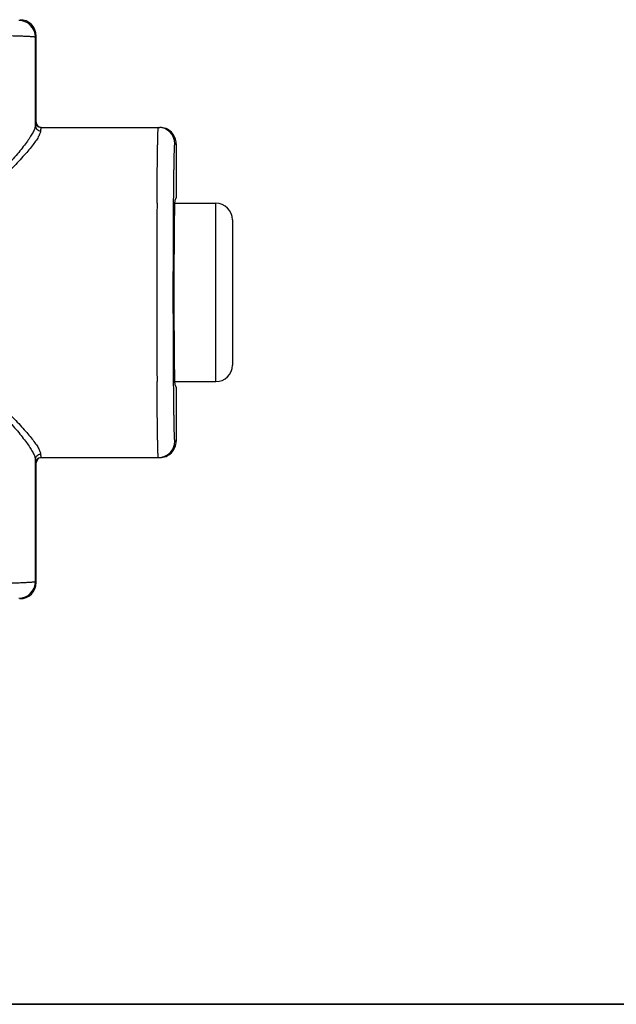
# Model space of a CAD drawing. Header units: millimetres. Extents: x 1279 to 58476, y -6899 to 74987.
# Tile 138 of 157: x 35527 to 35617, y -3709 to -3560. Entities that reach past the tile are written whole.
import ezdxf

# ---------------------------------------------------------------- set-up
doc = ezdxf.new("R2010")
doc.units = ezdxf.units.MM
doc.layers.add('UT_SCHÉMA_PŘÍVOD', color=10, linetype='Continuous', lineweight=35)

msp = doc.modelspace()

# ---------------------------------------------------------------- linework, layer by layer
at = {"color": 0, "linetype": 'Continuous'}
for p, q in [((35529.25805052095, -3562.661774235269), (35529.38034890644, -3562.539475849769)), ((35529.38034890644, -3575.539510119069), (35529.38034890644, -3562.539475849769)), ((35529.38034890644, -3575.539510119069), (35529.27565012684, -3575.539510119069)), ((35530.07563916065, -3576.339510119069), (35548.08021182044, -3576.339510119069)), ((35550.37062614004, -3578.839510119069), (35550.58034890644, -3578.839510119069)), ((35550.58034890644, -3578.839510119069), (35550.58034890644, -3586.990408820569)), ((35550.18604709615, -3587.353774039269), (35550.18617615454, -3587.338257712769)), ((35550.33222819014, -3587.839510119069), (35556.58034890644, -3587.839510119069)), ((35550.58034890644, -3586.990408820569), (35550.37090030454, -3587.339510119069)), ((35556.58034890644, -3614.839510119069), (35556.58034890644, -3587.839510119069)), ((35559.08034890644, -3590.339510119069), (35559.08034890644, -3612.339510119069)), ((35550.33222819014, -3614.839510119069), (35556.58034890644, -3614.839510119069)), ((35550.18617578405, -3615.340718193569), (35550.18606961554, -3615.327955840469)), ((35550.37090030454, -3615.339510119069), (35550.58034890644, -3615.688611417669)), ((35550.58034890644, -3615.688611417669), (35550.58034890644, -3623.839510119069)), ((35550.58034890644, -3623.839510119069), (35550.37062614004, -3623.839510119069)), ((35530.07563916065, -3626.339510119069), (35548.08021182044, -3626.339510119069)), ((35529.27565012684, -3627.139510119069), (35529.38034890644, -3627.139510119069)), ((35529.38034890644, -3645.239544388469), (35529.38034890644, -3627.139510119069)), ((35529.38034890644, -3645.239544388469), (35529.26288080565, -3645.122076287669))]:
    msp.add_line(p, q, dxfattribs=at)
for centre, radius, start, end in [((35526.75797764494, -3562.661881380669), 2.5000766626, 0.002455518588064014, 89.9975444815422), ((35530.07568937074, -3575.539471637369), 0.8000428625, 180.0027559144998, 269.9964041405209), ((35547.87066510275, -3578.839461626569), 2.4999596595, 359.9988886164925, 89.99775130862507), ((37990.04112518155, -3601.339511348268), 2442.4059916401, 179.6832490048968, 180.3167504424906), ((35556.58034890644, -3590.339510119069), 2.5, 0, 90), ((35556.58034890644, -3612.339510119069), 2.5, 270, 0), ((35547.87066511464, -3623.839558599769), 2.4999596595, 270.0022484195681, 0.0011111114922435), ((35530.07568937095, -3627.139548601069), 0.8000428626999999, 90.00359587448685, 179.9972440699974), ((35526.76280792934, -3645.121969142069), 2.5000766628, 270.0024555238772, 359.9975444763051)]:
    msp.add_arc(centre, radius, start, end, dxfattribs=at)
for centre, major_axis, ratio, start_param, end_param in [((35526.88031463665, -3562.539544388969), (1.7678154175, 1.767815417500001), 0.9999725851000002, -0.7853844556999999, 0.7853844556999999), ((35530.18035987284, -3575.539510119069), (0.8000109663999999, 2.939192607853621e-16), 0.9999862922, -3.1415926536, -1.6591574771), ((35548.08021182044, -3578.839510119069), (2.500137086, 9.18535463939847e-16), 0.9999451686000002, 0, 1.5707963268), ((35550.37090030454, -3601.339510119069), (-5.143516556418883e-15, 14), 0.0104724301, 0, 3.1415926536), ((35548.08021182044, -3623.839510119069), (2.500137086, 9.18535463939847e-16), 0.9999451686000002, -1.5707963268, 0), ((35530.18035987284, -3627.139510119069), (-0.8000109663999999, -2.939192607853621e-16), 0.9999862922, -1.3953808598, 0), ((35526.88031463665, -3645.239475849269), (-1.767815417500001, 1.7678154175), 0.9999725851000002, -3.9269771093, -2.3562081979)]:
    msp.add_ellipse(centre, major_axis=major_axis, ratio=ratio, start_param=start_param, end_param=end_param, dxfattribs=at)
for points, knots in [([(35517.19691498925, -3562.349453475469), (35518.03026156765, -3562.353535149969), (35519.63742143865, -3562.363990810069), (35521.60249194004, -3562.384116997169), (35523.06956960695, -3562.404336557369), (35524.07343034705, -3562.420830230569), (35525.00306267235, -3562.438959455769), (35525.85235032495, -3562.458623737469), (35526.61576592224, -3562.479713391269), (35527.28838950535, -3562.502085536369), (35527.86592904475, -3562.525602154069), (35528.28602806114, -3562.546996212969), (35528.57182384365, -3562.565118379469), (35528.74778612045, -3562.578120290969), (35528.89758258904, -3562.591245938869), (35529.02142935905, -3562.604549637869), (35529.11801410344, -3562.617639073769), (35529.19021713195, -3562.631090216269), (35529.23237346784, -3562.642927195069), (35529.25630246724, -3562.654650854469), (35529.25805052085, -3562.661774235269)], [0, 0, 0, 0, 0.2070339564, 0.399280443, 0.4882140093, 0.5715399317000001, 0.648706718, 0.7192096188, 0.7825876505, 0.838436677, 0.88640295, 0.9261862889, 0.9429334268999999, 0.9575489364, 0.9700123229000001, 0.9803100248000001, 0.9884316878, 0.9943774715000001, 0.9981778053, 1, 1, 1, 1]), ([(35529.24826867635, -3576.075046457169), (35529.24891210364, -3574.953997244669), (35529.25165117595, -3570.482906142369), (35529.25508288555, -3566.011815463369), (35529.25805052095, -3562.661774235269)], [0, 0, 0, 0, 0.2507327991, 1, 1, 1, 1]), ([(35529.24826867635, -3576.075046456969), (35529.24667279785, -3576.142705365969), (35529.22607714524, -3576.289849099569), (35529.15868440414, -3576.521158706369), (35529.05418800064, -3576.779982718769), (35528.85628963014, -3577.182818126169), (35528.52082237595, -3577.743360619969), (35528.02006829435, -3578.473223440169), (35527.41291116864, -3579.281061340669), (35526.43857707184, -3580.493683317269), (35525.02123349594, -3582.118754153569), (35523.09111843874, -3584.137465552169), (35521.27755631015, -3585.829727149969), (35519.66037434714, -3587.142074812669), (35517.88242686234, -3588.401773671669), (35516.38656834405, -3589.173453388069), (35515.31870528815, -3589.484275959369)], [0, 0, 0, 0, 0.0102860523, 0.0224332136, 0.0365509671, 0.0526529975, 0.0906072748, 0.1356975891, 0.1871420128, 0.2441579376, 0.3720942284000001, 0.5147275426, 0.668499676, 0.748767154, 0.8309646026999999, 1, 1, 1, 1]), ([(35529.27565012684, -3575.539510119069), (35529.27474472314, -3575.539510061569), (35529.27321912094, -3575.543242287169), (35529.27190119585, -3575.548948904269), (35529.27018009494, -3575.559891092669), (35529.26772604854, -3575.582013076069), (35529.26477509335, -3575.620654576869), (35529.26147410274, -3575.679263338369), (35529.25812870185, -3575.754695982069), (35529.25477184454, -3575.846732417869), (35529.25141244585, -3575.955373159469), (35529.24932417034, -3576.033321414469), (35529.24826867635, -3576.075046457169)], [0, 0, 0, 0, 0.0050571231, 0.0172141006, 0.0370146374, 0.0645501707, 0.1429212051, 0.2523921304, 0.392925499, 0.5644591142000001, 0.7668706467, 1, 1, 1, 1]), ([(35529.24826867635, -3576.075046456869), (35529.24837915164, -3576.176983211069), (35529.29048911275, -3576.383708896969), (35529.46926263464, -3576.643874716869), (35529.73487983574, -3576.817694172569), (35529.94432910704, -3576.858332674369), (35530.04825771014, -3576.858440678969)], [0, 0, 0, 0, 0.2475716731, 0.4965809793, 0.7475907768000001, 1, 1, 1, 1]), ([(35530.04825771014, -3576.858440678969), (35530.04657229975, -3576.922843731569), (35530.02459580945, -3577.063626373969), (35529.95329450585, -3577.284558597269), (35529.84280269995, -3577.532607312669), (35529.63272434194, -3577.921168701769), (35529.27675193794, -3578.463000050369), (35528.74626786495, -3579.169627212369), (35528.10262230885, -3579.953909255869), (35527.06817706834, -3581.134881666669), (35525.56529236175, -3582.718218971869), (35523.52393429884, -3584.682331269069), (35521.61211983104, -3586.322882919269), (35519.91523839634, -3587.587618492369), (35518.05789411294, -3588.794635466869), (35516.51376335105, -3589.521360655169), (35515.42250802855, -3589.815119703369)], [0, 0, 0, 0, 0.0096943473, 0.0212695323, 0.0348612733, 0.0504944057, 0.0876942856, 0.1322698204, 0.1834165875, 0.2403221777, 0.3684829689, 0.5117645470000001, 0.6664475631, 0.7472266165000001, 0.8299481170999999, 1, 1, 1, 1]), ([(35530.07563916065, -3576.339510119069), (35530.07475042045, -3576.339510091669), (35530.07320211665, -3576.343093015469), (35530.07189634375, -3576.348664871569), (35530.07016707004, -3576.359250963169), (35530.06771757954, -3576.380698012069), (35530.06476307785, -3576.418133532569), (35530.06146367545, -3576.474930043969), (35530.05811760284, -3576.548022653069), (35530.05476096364, -3576.637205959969), (35530.05140147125, -3576.742477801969), (35530.04931320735, -3576.818009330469), (35530.04825771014, -3576.858440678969)], [0, 0, 0, 0, 0.0051219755, 0.0173042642, 0.0371181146, 0.064660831, 0.1430349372, 0.2524986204, 0.3930162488, 0.5645262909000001, 0.7669072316, 1, 1, 1, 1]), ([(35547.67245662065, -3587.837110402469), (35547.67753550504, -3586.997435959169), (35547.68844507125, -3585.401600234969), (35547.70549015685, -3583.462760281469), (35547.72068017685, -3582.045747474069), (35547.73227257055, -3581.093437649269), (35547.74438728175, -3580.220245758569), (35547.75697214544, -3579.429562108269), (35547.76997101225, -3578.724465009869), (35547.78331433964, -3578.107705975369), (35547.79694154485, -3577.581691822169), (35547.80903951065, -3577.201051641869), (35547.81911225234, -3576.943428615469), (35547.82623596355, -3576.785828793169), (35547.83338729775, -3576.652166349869), (35547.84047033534, -3576.542725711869), (35547.84761883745, -3576.457172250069), (35547.85426160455, -3576.396581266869), (35547.86077515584, -3576.359961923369), (35547.86561412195, -3576.344237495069), (35547.86916858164, -3576.339510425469), (35547.87076321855, -3576.339510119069)], [0, 0, 0, 0, 0.2189842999, 0.4161905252, 0.5056528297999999, 0.5885508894, 0.6645635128, 0.7333959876, 0.7947807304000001, 0.8484781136, 0.8942790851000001, 0.9320062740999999, 0.9477957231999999, 0.9615148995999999, 0.9731515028, 0.9826947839, 0.9901382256, 0.9954788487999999, 0.9987259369, 0.9995841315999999, 1, 1, 1, 1]), ([(35550.18617615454, -3587.338257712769), (35550.19141378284, -3586.709121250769), (35550.20240925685, -3585.517767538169), (35550.21906037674, -3584.072665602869), (35550.23357802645, -3583.022233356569), (35550.24451248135, -3582.319569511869), (35550.25582904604, -3581.676957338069), (35550.26748768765, -3581.096418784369), (35550.27944517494, -3580.579785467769), (35550.29164747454, -3580.128684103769), (35550.30404684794, -3579.744544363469), (35550.31501657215, -3579.466850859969), (35550.32411970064, -3579.279107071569), (35550.33055995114, -3579.164271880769), (35550.33697874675, -3579.067098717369), (35550.34344207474, -3578.987034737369), (35550.34966710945, -3578.925800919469), (35550.35613463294, -3578.879310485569), (35550.36140025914, -3578.855719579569), (35550.36693298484, -3578.839511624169), (35550.37062614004, -3578.839510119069)], [0, 0, 0, 0, 0.2219311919, 0.4202593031, 0.5097828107, 0.5924990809, 0.6681489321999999, 0.7364947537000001, 0.7973209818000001, 0.8504363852, 0.8956746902, 0.9328951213, 0.9484617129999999, 0.9619836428, 0.9734508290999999, 0.9828561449, 0.9901957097, 0.9954701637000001, 0.9986972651, 1, 1, 1, 1]), ([(35550.18606961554, -3615.327955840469), (35550.16783687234, -3613.134594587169), (35550.14288304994, -3608.472363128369), (35550.13082317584, -3601.341177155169), (35550.14287216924, -3594.209804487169), (35550.16781855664, -3589.547322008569), (35550.18604709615, -3587.353774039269)], [0, 0, 0, 0, 0.2352259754, 0.4999865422, 0.7647540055, 1, 1, 1, 1]), ([(35515.31870528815, -3613.194744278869), (35516.38656960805, -3613.505568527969), (35517.88242915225, -3614.277248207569), (35519.66037731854, -3615.536947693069), (35521.27755803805, -3616.849294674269), (35523.09111903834, -3618.541555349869), (35525.02123302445, -3620.560265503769), (35526.43857578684, -3622.185335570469), (35527.41291017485, -3623.397957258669), (35528.02006771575, -3624.205796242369), (35528.52082260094, -3624.935659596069), (35528.85628979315, -3625.496202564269), (35529.05418799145, -3625.899038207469), (35529.15868511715, -3626.157862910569), (35529.22607904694, -3626.389172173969), (35529.24667450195, -3626.536315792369), (35529.24826867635, -3626.603973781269)], [0, 0, 0, 0, 0.1690356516, 0.2512330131, 0.3315004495, 0.4852724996, 0.6279057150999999, 0.7558419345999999, 0.8128578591, 0.864302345, 0.9093927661, 0.9473470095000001, 0.9634490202, 0.9775668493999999, 0.9897140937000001, 1, 1, 1, 1]), ([(35515.42250802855, -3612.863900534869), (35516.51376474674, -3613.157660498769), (35518.05789624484, -3613.884386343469), (35519.91524117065, -3615.091403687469), (35521.61212135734, -3616.356138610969), (35523.52393467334, -3617.996689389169), (35525.56529167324, -3619.960800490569), (35527.06817554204, -3621.544137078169), (35528.10262112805, -3622.725109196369), (35528.74626703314, -3623.509392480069), (35529.27675247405, -3624.216019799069), (35529.63272422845, -3624.757852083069), (35529.84280187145, -3625.146413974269), (35529.95329563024, -3625.394462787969), (35530.02460047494, -3625.615394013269), (35530.04657600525, -3625.756177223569), (35530.04825771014, -3625.820579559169)], [0, 0, 0, 0, 0.1700521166, 0.2527735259, 0.3335525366, 0.4882354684, 0.6315169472, 0.7596776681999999, 0.8165832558, 0.867730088, 0.9123057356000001, 0.9495055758, 0.9651386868, 0.9787305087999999, 0.9903057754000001, 1, 1, 1, 1]), ([(35547.87076321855, -3626.339510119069), (35547.86916860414, -3626.339509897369), (35547.86561403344, -3626.334782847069), (35547.86077519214, -3626.319058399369), (35547.85426153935, -3626.282438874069), (35547.84761883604, -3626.221847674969), (35547.84047028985, -3626.136293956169), (35547.83338724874, -3626.026853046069), (35547.82623590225, -3625.893190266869), (35547.81911218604, -3625.735590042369), (35547.80903943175, -3625.477966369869), (35547.79694145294, -3625.097325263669), (35547.78331423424, -3624.571309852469), (35547.76997089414, -3623.954549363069), (35547.75697201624, -3623.249450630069), (35547.74438714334, -3622.458765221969), (35547.73227242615, -3621.585571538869), (35547.72068002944, -3620.633259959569), (35547.70549001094, -3619.216244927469), (35547.68844492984, -3617.277402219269), (35547.67753537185, -3615.681564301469), (35547.67245649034, -3614.841888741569)], [0, 0, 0, 0, 0.0004158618, 0.0012740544, 0.004521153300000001, 0.009861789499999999, 0.0173052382, 0.0268485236, 0.0384851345, 0.0522043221, 0.0679937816, 0.1057209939, 0.1515219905, 0.2052194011, 0.266604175, 0.3354366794, 0.4114493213, 0.4943473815, 0.583809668, 0.7810158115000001, 1, 1, 1, 1]), ([(35550.37062614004, -3623.839510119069), (35550.36693305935, -3623.839509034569), (35550.36139998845, -3623.823300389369), (35550.35613472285, -3623.799709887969), (35550.34966700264, -3623.753218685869), (35550.34344201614, -3623.691984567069), (35550.33697863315, -3623.611920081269), (35550.33055982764, -3623.514746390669), (35550.32411955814, -3623.399910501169), (35550.31501640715, -3623.212165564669), (35550.30404664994, -3622.934470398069), (35550.29164724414, -3622.550328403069), (35550.27944491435, -3622.099224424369), (35550.26748739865, -3621.582588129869), (35550.25582873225, -3621.002046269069), (35550.24451214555, -3620.359430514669), (35550.23357767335, -3619.656762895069), (35550.21906000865, -3618.606325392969), (35550.20240888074, -3617.161216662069), (35550.19141340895, -3615.969857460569), (35550.18617578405, -3615.340718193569)], [0, 0, 0, 0, 0.0013027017, 0.004529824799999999, 0.009804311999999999, 0.0171438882, 0.0265492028, 0.0380163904, 0.0515383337, 0.0671049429, 0.1043254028, 0.1495637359, 0.2026791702, 0.2635054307, 0.3318512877, 0.4075011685, 0.4902174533, 0.5797409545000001, 0.7780689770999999, 1, 1, 1, 1]), ([(35529.24826867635, -3626.603973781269), (35529.24837915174, -3626.502037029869), (35529.29048911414, -3626.295311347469), (35529.46926263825, -3626.035145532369), (35529.73487983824, -3625.861326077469), (35529.94432910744, -3625.820687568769), (35530.04825771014, -3625.820579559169)], [0, 0, 0, 0, 0.2475716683, 0.4965809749, 0.7475907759, 1, 1, 1, 1]), ([(35529.26288080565, -3645.122076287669), (35529.26133453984, -3643.586301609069), (35529.25545887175, -3637.413601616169), (35529.25093004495, -3631.240900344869), (35529.24826867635, -3626.603973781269)], [0, 0, 0, 0, 0.2488011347, 1, 1, 1, 1]), ([(35529.24826867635, -3626.603973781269), (35529.24932416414, -3626.645698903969), (35529.25141243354, -3626.723647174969), (35529.25477184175, -3626.832287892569), (35529.25812871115, -3626.924324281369), (35529.26147409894, -3626.999756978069), (35529.26477509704, -3627.058365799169), (35529.26772601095, -3627.097007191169), (35529.27018012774, -3627.119129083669), (35529.27190114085, -3627.130071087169), (35529.27321925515, -3627.135777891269), (35529.27474467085, -3627.139510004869), (35529.27565012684, -3627.139510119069)], [0, 0, 0, 0, 0.2331298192, 0.4355410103, 0.607074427, 0.7476081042, 0.8570792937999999, 0.9354500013, 0.9629852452, 0.9827855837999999, 0.9949425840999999, 1, 1, 1, 1]), ([(35530.04825771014, -3625.820579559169), (35530.04931320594, -3625.861010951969), (35530.05140146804, -3625.936542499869), (35530.05476096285, -3626.041814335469), (35530.05811760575, -3626.130997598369), (35530.06146367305, -3626.204090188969), (35530.06476308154, -3626.260886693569), (35530.06771756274, -3626.298322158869), (35530.07016708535, -3626.319769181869), (35530.07189631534, -3626.330355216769), (35530.07320218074, -3626.335927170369), (35530.07475039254, -3626.339510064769), (35530.07563916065, -3626.339510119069)], [0, 0, 0, 0, 0.2330930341, 0.4354738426, 0.6069837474, 0.7475014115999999, 0.8569651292, 0.935339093, 0.9628817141, 0.9826955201, 0.9948778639, 1, 1, 1, 1]), ([(35529.26288080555, -3645.122076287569), (35529.26104407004, -3645.130721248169), (35529.23327793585, -3645.145948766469), (35529.18322785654, -3645.160624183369), (35529.09819244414, -3645.177700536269), (35528.98413831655, -3645.194089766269), (35528.83797243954, -3645.210806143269), (35528.66115028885, -3645.227237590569), (35528.45350116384, -3645.243490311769), (35528.11647731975, -3645.266074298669), (35527.62156658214, -3645.292610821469), (35526.94206401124, -3645.321575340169), (35526.15229085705, -3645.348881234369), (35525.25817302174, -3645.374330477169), (35524.26651669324, -3645.397723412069), (35523.18497611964, -3645.418906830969), (35522.02202376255, -3645.437740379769), (35520.33605302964, -3645.460067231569), (35518.10000003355, -3645.480791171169), (35516.27673376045, -3645.489803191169), (35515.33798877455, -3645.492609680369)], [0, 0, 0, 0, 0.0019014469, 0.005799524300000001, 0.0118862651, 0.020197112, 0.0307321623, 0.0434790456, 0.0584216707, 0.07553585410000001, 0.1161527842, 0.1650470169, 0.2218601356, 0.2861693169, 0.3574902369, 0.4352699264, 0.5189028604, 0.6077274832, 0.7980316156, 1, 1, 1, 1])]:
    msp.add_open_spline(points, degree=3, knots=knots, dxfattribs=at)
at = {"layer": 'UT_SCHÉMA_PŘÍVOD'}
msp.add_line((37600.6545352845, -3709.113825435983), (33285.22481291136, -3709.113825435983), dxfattribs=at)

doc.saveas('drawing.dxf')
